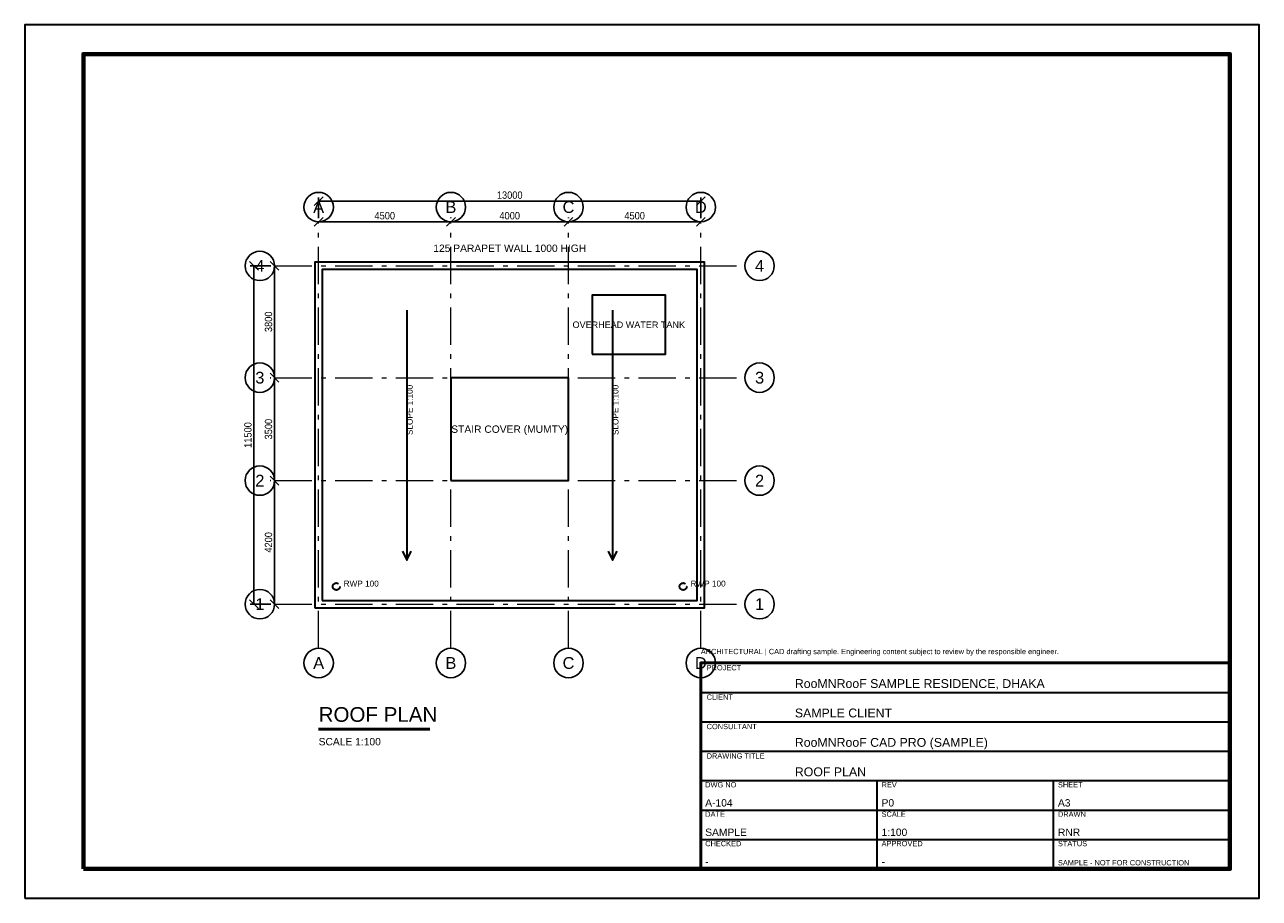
# Model space of a CAD drawing. Header units: millimetres. Extents: x -10000 to 32000, y -10000 to 19700.
import ezdxf
from ezdxf.enums import TextEntityAlignment as Align

# ---------------------------------------------------------------- set-up
doc = ezdxf.new("R2010")
doc.units = ezdxf.units.MM
doc.header["$LTSCALE"] = 100
doc.linetypes.add('RNR_GRID', pattern=[20.6375, 12.7, -3.175, 1.5875, -3.175])
doc.linetypes.add('RNR_HIDDEN', pattern=[9.525, 6.35, -3.175])
for name, color, linetype, lineweight, true_color in [('A-ROOF', 32, 'Continuous', 35, 0xbc6c25), ('A-TEXT', 254, 'Continuous', 18, 0xe6e6e6), ('ANNO-DIMS', 30, 'Continuous', 18, 0xff9f1c), ('ANNO-GRID', 7, 'Continuous', 25, 0xf8f9fa), ('ANNO-TEXT', 7, 'Continuous', 18, 0xffffff), ('ANNO-TITLE', 7, 'Continuous', 35, 0xffc6ff), ('P-DRAIN', 98, 'RNR_HIDDEN', 35, 0x006400), ('S-GRID', 253, 'RNR_GRID', 18, 0xadb5bd), ('S-TANK', 134, 'Continuous', 35, 0x118ab2)]:
    doc.layers.add(name, color=color, linetype=linetype, lineweight=lineweight, true_color=true_color)
doc.styles.add('RNR_HEADING', font='arial.ttf')
doc.styles.add('RNR_TEXT', font='arial.ttf', dxfattribs={"width": 0.9})
doc.dimstyles.new('RNR_STRUCT', dxfattribs={"dimscale": 100, "dimtxt": 2.5, "dimasz": 1.5, "dimexe": 1.25, "dimexo": 1.5, "dimgap": 0.8, "dimtad": 1, "dimdec": 0, "dimtxsty": 'RNR_TEXT', "dimtsz": 1.5, "dimcen": 2.5, "dimazin": 3, "dimtfac": 1, "dimtmove": 0, "dimatfit": 3})

msp = doc.modelspace()

# ---------------------------------------------------------------- linework, layer by layer
at = {"layer": 'A-ROOF'}
for points in [[(-125, -125), (13125, -125), (13125, 11625), (-125, 11625)], [(125, 125), (12875, 125), (12875, 11375), (125, 11375)], [(4500, 4200), (8500, 4200), (8500, 7700), (4500, 7700)]]:
    msp.add_lwpolyline(points, close=True, dxfattribs=at)
for points in [[(3000, 10000), (3000, 1500)], [(10000, 10000), (10000, 1500)], [(2850, 1800), (3000, 1500), (3150, 1800)], [(9850, 1800), (10000, 1500), (10150, 1800)]]:
    msp.add_lwpolyline(points, dxfattribs=at)
at = {"layer": 'ANNO-GRID'}
for centre in [(0, 13500), (4500, 13500), (8500, 13500), (13000, 13500), (-2000, 11500), (15000, 11500), (-2000, 7700), (15000, 7700), (-2000, 4200), (15000, 4200), (-2000, 0), (15000, 0), (0, -2000), (4500, -2000), (8500, -2000), (13000, -2000)]:
    msp.add_circle(centre, 500, dxfattribs=at)
at = {"layer": 'ANNO-TEXT', "lineweight": 50}
msp.add_line((0, -4250), (3780, -4250), dxfattribs=at)
at = {"layer": 'ANNO-TITLE'}
for p, q in [((13000, -3000), (31000, -3000)), ((13000, -4000), (31000, -4000)), ((13000, -5000), (31000, -5000)), ((13000, -6000), (31000, -6000)), ((19000, -9000), (19000, -6000)), ((25000, -9000), (25000, -6000)), ((13000, -7000), (31000, -7000)), ((13000, -8000), (31000, -8000))]:
    msp.add_line(p, q, dxfattribs=at)
msp.add_lwpolyline([(-10000, -10000), (32000, -10000), (32000, 19700), (-10000, 19700)], close=True, dxfattribs=at)
at = {"layer": 'ANNO-TITLE', "lineweight": 70}
msp.add_lwpolyline([(-8000, -9000), (31000, -9000), (31000, 18700), (-8000, 18700)], close=True, dxfattribs=at)
at = {"layer": 'ANNO-TITLE', "lineweight": 50}
msp.add_lwpolyline([(13000, -9000), (31000, -9000), (31000, -2000), (13000, -2000)], close=True, dxfattribs=at)
at = {"layer": 'P-DRAIN'}
for centre in [(600, 600), (12400, 600)]:
    msp.add_circle(centre, 120, dxfattribs=at)
at = {"layer": 'S-GRID'}
for p, q in [((0, -1500), (0, 13000)), ((4500, -1500), (4500, 13000)), ((8500, -1500), (8500, 13000)), ((13000, -1500), (13000, 13000)), ((-1500, 11500), (14500, 11500)), ((-1500, 7700), (14500, 7700)), ((-1500, 4200), (14500, 4200)), ((-1500, 0), (14500, 0))]:
    msp.add_line(p, q, dxfattribs=at)
at = {"layer": 'S-TANK'}
msp.add_lwpolyline([(9300, 8500), (11800, 8500), (11800, 10500), (9300, 10500)], close=True, dxfattribs=at)

# ---------------------------------------------------------------- texts
at = {"layer": 'A-TEXT', "style": 'RNR_TEXT'}
for s, height, p in [('125 PARAPET WALL 1000 HIGH', 250, (6500, 12100)), ('OVERHEAD WATER TANK', 220, (10550, 9500)), ('STAIR COVER (MUMTY)', 250, (6500, 5950))]:
    msp.add_text(s, height=height, dxfattribs=at).set_placement(p, align=Align.MIDDLE_CENTER)
for p in [(3200, 5750), (10200, 5750)]:
    msp.add_text('SLOPE 1:100', height=200, rotation=90, dxfattribs=at).set_placement(p)
at = {"layer": 'ANNO-GRID', "style": 'RNR_TEXT'}
for s, p in [('A', (0, 13500)), ('B', (4500, 13500)), ('C', (8500, 13500)), ('D', (13000, 13500)), ('4', (-2000, 11500)), ('4', (15000, 11500)), ('3', (-2000, 7700)), ('3', (15000, 7700)), ('2', (-2000, 4200)), ('2', (15000, 4200)), ('1', (-2000, 0)), ('1', (15000, 0)), ('A', (0, -2000)), ('B', (4500, -2000)), ('C', (8500, -2000)), ('D', (13000, -2000))]:
    msp.add_text(s, height=400, dxfattribs=at).set_placement(p, align=Align.MIDDLE_CENTER)
at = {"layer": 'ANNO-TEXT'}
for s, height, style, p in [('ROOF PLAN', 500, 'RNR_HEADING', (0, -4000)), ('SCALE 1:100', 250, 'RNR_TEXT', (0, -4800))]:
    msp.add_text(s, height=height, dxfattribs=dict(at, style=style)).set_placement(p)
at = {"layer": 'ANNO-TITLE', "style": 'RNR_TEXT'}
for s, height, p in [('ARCHITECTURAL | CAD drafting sample. Engineering content subject to review by the responsible engineer.', 180, (13000, -1700)), ('PROJECT', 180, (13200, -2250)), ('RooMNRooF SAMPLE RESIDENCE, DHAKA', 300, (16200, -2850)), ('CLIENT', 180, (13200, -3250)), ('SAMPLE CLIENT', 300, (16200, -3850)), ('CONSULTANT', 180, (13200, -4250)), ('RooMNRooF CAD PRO (SAMPLE)', 300, (16200, -4850)), ('DRAWING TITLE', 180, (13200, -5250)), ('ROOF PLAN', 300, (16200, -5850)), ('DWG NO', 180, (13150, -6230)), ('REV', 180, (19150, -6230)), ('SHEET', 180, (25150, -6230)), ('A-104', 250, (13150, -6880)), ('P0', 250, (19150, -6880)), ('A3', 250, (25150, -6880)), ('DATE', 180, (13150, -7230)), ('SCALE', 180, (19150, -7230)), ('DRAWN', 180, (25150, -7230)), ('SAMPLE', 250, (13150, -7880)), ('1:100', 250, (19150, -7880)), ('RNR', 250, (25150, -7880)), ('CHECKED', 180, (13150, -8230)), ('APPROVED', 180, (19150, -8230)), ('STATUS', 180, (25150, -8230)), ('-', 250, (13150, -8880)), ('-', 250, (19150, -8880)), ('SAMPLE - NOT FOR CONSTRUCTION', 180, (25150, -8880))]:
    msp.add_text(s, height=height, dxfattribs=at).set_placement(p)
at = {"layer": 'P-DRAIN', "style": 'RNR_TEXT'}
for p in [(850, 600), (12650, 600)]:
    msp.add_text('RWP 100', height=200, dxfattribs=at).set_placement(p)

# ---------------------------------------------------------------- dimensions: what is measured, and where the dimension line sits
at = {"layer": 'ANNO-DIMS'}
for base, p1, p2 in [((0, 13700), (0, 13000), (13000, 13000)), ((0, 13000), (0, 13000), (4500, 13000)), ((4500, 13000), (4500, 13000), (8500, 13000)), ((8500, 13000), (8500, 13000), (13000, 13000))]:
    msp.add_linear_dim(base=base, p1=p1, p2=p2, dimstyle='RNR_STRUCT', override={"dimscale": 100}, dxfattribs=at).render()
for base, p1, p2 in [((-2200, 0), (-1500, 0), (-1500, 11500)), ((-1500, 7700), (-1500, 7700), (-1500, 11500)), ((-1500, 4200), (-1500, 4200), (-1500, 7700)), ((-1500, 0), (-1500, 0), (-1500, 4200))]:
    msp.add_linear_dim(base=base, p1=p1, p2=p2, angle=90, dimstyle='RNR_STRUCT', override={"dimscale": 100}, dxfattribs=at).render()

doc.saveas('drawing.dxf')
